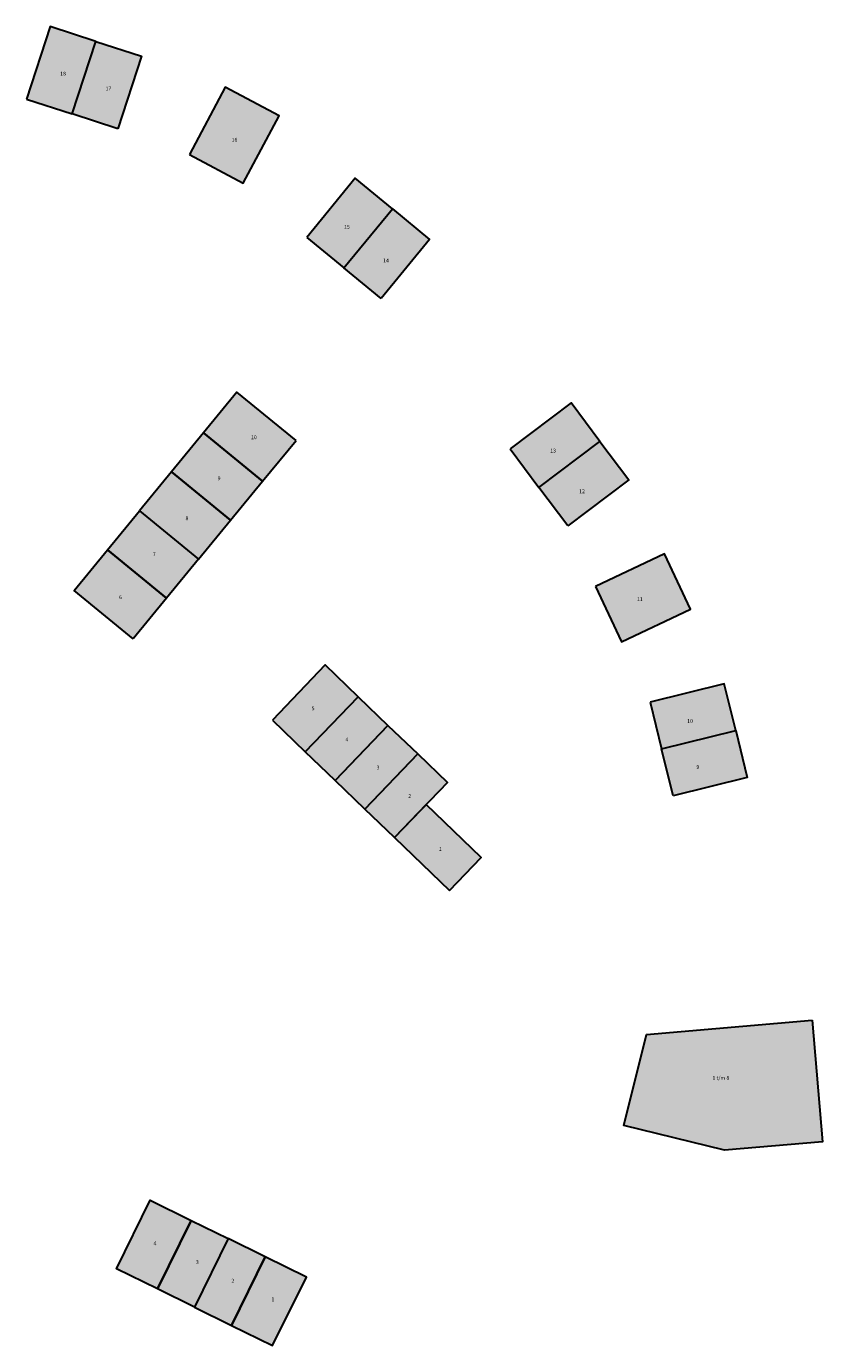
# Model space of a CAD drawing. Header units: metres. Extents: x 167440 to 167858, y 462545 to 462910.
# Tile 14 of 14: x 167754 to 167858, y 462670 to 462842. Entities that reach past the tile are written whole.
import ezdxf

# ---------------------------------------------------------------- set-up
doc = ezdxf.new("R2010")
doc.units = ezdxf.units.M
doc.header["$LTSCALE"] = 0.2
for name, color, linetype, lineweight in [('B-RO-OG-BEBOUWING_HUISNUMMER-T18', 10, 'Continuous', 18), ('B-RO-OG-BEBOUWING_WONINGBOUW-A', 254, 'Continuous', 18), ('B-RO-OG-BEBOUWING_WONINGBOUW-G', 5, 'Continuous', 18)]:
    doc.layers.add(name, color=color, linetype=linetype, lineweight=lineweight)
doc.styles.add('NLCS-ISO-M200-T25', font='NLCS-ISO.ttf', dxfattribs={"height": 0.5})

msp = doc.modelspace()

# ---------------------------------------------------------------- hatches: boundary and pattern name
at = {"layer": 'B-RO-OG-BEBOUWING_WONINGBOUW-A'}
h = msp.add_hatch(color=256, dxfattribs=at)
h.dxf.hatch_style = 1
h.paths.add_polyline_path([(167754.22, 462832.7), (167760.21, 462830.75), (167763.31, 462840.25), (167757.32, 462842.21)])
h = msp.add_hatch(color=256, dxfattribs=at)
h.dxf.hatch_style = 1
h.paths.add_polyline_path([(167766.2, 462828.79), (167760.21, 462830.75), (167763.31, 462840.25), (167769.3, 462838.3)])
h = msp.add_hatch(color=256, dxfattribs=at)
h.dxf.hatch_style = 1
h.paths.add_polyline_path([(167775.56, 462825.43), (167782.63, 462821.69), (167787.31, 462830.52), (167780.24, 462834.27)])
h = msp.add_hatch(color=256, dxfattribs=at)
h.dxf.hatch_style = 1
h.paths.add_polyline_path([(167790.94, 462814.6), (167795.81, 462810.6), (167802.16, 462818.33), (167797.29, 462822.33)])
h = msp.add_hatch(color=256, dxfattribs=at)
h.dxf.hatch_style = 1
h.paths.add_polyline_path([(167800.67, 462806.6), (167795.81, 462810.6), (167802.16, 462818.33), (167807.02, 462814.33)])
h = msp.add_hatch(color=256, dxfattribs=at)
h.dxf.hatch_style = 1
h.paths.add_polyline_path([(167789.53, 462788), (167781.8, 462794.34), (167777.42, 462789.01), (167785.15, 462782.67)])
h = msp.add_hatch(color=256, dxfattribs=at)
h.dxf.hatch_style = 1
h.paths.add_polyline_path([(167817.56, 462786.92), (167821.34, 462781.88), (167829.34, 462787.89), (167825.55, 462792.92)])
h = msp.add_hatch(color=256, dxfattribs=at)
h.dxf.hatch_style = 1
h.paths.add_polyline_path([(167773.23, 462783.91), (167780.96, 462777.57), (167785.15, 462782.67), (167777.42, 462789.01)])
h = msp.add_hatch(color=256, dxfattribs=at)
h.dxf.hatch_style = 1
h.paths.add_polyline_path([(167825.13, 462776.84), (167821.34, 462781.88), (167829.34, 462787.89), (167833.12, 462782.85)])
h = msp.add_hatch(color=256, dxfattribs=at)
h.dxf.hatch_style = 1
h.paths.add_polyline_path([(167769.04, 462778.81), (167776.77, 462772.47), (167780.96, 462777.57), (167773.23, 462783.91)])
h = msp.add_hatch(color=256, dxfattribs=at)
h.dxf.hatch_style = 1
h.paths.add_polyline_path([(167769.04, 462778.81), (167776.77, 462772.47), (167772.58, 462767.37), (167764.85, 462773.72)])
h = msp.add_hatch(color=256, dxfattribs=at)
h.dxf.hatch_style = 1
h.paths.add_polyline_path([(167768.2, 462762.04), (167760.47, 462768.38), (167764.85, 462773.72), (167772.58, 462767.37)])
h = msp.add_hatch(color=256, dxfattribs=at)
h.dxf.hatch_style = 1
h.paths.add_polyline_path([(167828.74, 462768.92), (167832.15, 462761.68), (167841.19, 462765.94), (167837.78, 462773.18)])
h = msp.add_hatch(color=256, dxfattribs=at)
h.dxf.hatch_style = 1
h.paths.add_polyline_path([(167786.43, 462751.42), (167790.75, 462747.26), (167797.68, 462754.47), (167793.35, 462758.63)])
h = msp.add_hatch(color=256, dxfattribs=at)
h.dxf.hatch_style = 1
h.paths.add_polyline_path([(167835.89, 462753.76), (167837.4, 462747.64), (167847.11, 462750.04), (167845.6, 462756.15)])
h = msp.add_hatch(color=256, dxfattribs=at)
h.dxf.hatch_style = 1
h.paths.add_polyline_path([(167794.65, 462743.52), (167790.75, 462747.26), (167797.68, 462754.47), (167801.57, 462750.73)])
h = msp.add_hatch(color=256, dxfattribs=at)
h.dxf.hatch_style = 1
h.paths.add_polyline_path([(167798.54, 462739.78), (167794.65, 462743.52), (167801.57, 462750.73), (167805.47, 462746.99)])
h = msp.add_hatch(color=256, dxfattribs=at)
h.dxf.hatch_style = 1
h.paths.add_polyline_path([(167838.91, 462741.52), (167837.4, 462747.64), (167847.11, 462750.04), (167848.62, 462743.92)])
h = msp.add_hatch(color=256, dxfattribs=at)
h.dxf.hatch_style = 1
h.paths.add_polyline_path([(167802.43, 462736.04), (167798.54, 462739.78), (167805.47, 462746.99), (167809.36, 462743.25)])
h = msp.add_hatch(color=256, dxfattribs=at)
h.dxf.hatch_style = 1
h.paths.add_polyline_path([(167809.64, 462729.11), (167813.8, 462733.44), (167806.59, 462740.36), (167802.43, 462736.04)])
h = msp.add_hatch(color=256, dxfattribs=at)
h.dxf.hatch_style = 1
h.paths.add_polyline_path([(167857.12, 462712.16), (167858.5, 462696.24), (167845.65, 462695.11), (167832.48, 462698.37), (167835.43, 462710.29)])
h = msp.add_hatch(color=256, dxfattribs=at)
h.dxf.hatch_style = 1
h.paths.add_polyline_path([(167771.4, 462676.97), (167766.01, 462679.61), (167770.43, 462688.59), (167775.81, 462685.94)])
h = msp.add_hatch(color=256, dxfattribs=at)
h.dxf.hatch_style = 1
h.paths.add_polyline_path([(167776.24, 462674.58), (167771.4, 462676.97), (167775.81, 462685.94), (167780.66, 462683.56)])
h = msp.add_hatch(color=256, dxfattribs=at)
h.dxf.hatch_style = 1
h.paths.add_polyline_path([(167776.24, 462674.58), (167781.09, 462672.2), (167785.5, 462681.17), (167780.66, 462683.56)])
h = msp.add_hatch(color=256, dxfattribs=at)
h.dxf.hatch_style = 1
h.paths.add_polyline_path([(167781.09, 462672.2), (167786.47, 462669.55), (167790.89, 462678.52), (167785.5, 462681.17)], flags=17)
h = msp.add_hatch(color=256, dxfattribs=at)
h.dxf.hatch_style = 1
h.paths.add_polyline_path([(167781.09, 462672.2), (167786.47, 462669.55), (167790.89, 462678.52), (167785.5, 462681.17)], flags=17)

# ---------------------------------------------------------------- linework, layer by layer
at = {"layer": 'B-RO-OG-BEBOUWING_WONINGBOUW-G', "lineweight": 30}
for points in [[(167754.22, 462832.7), (167760.21, 462830.75), (167763.31, 462840.25), (167757.32, 462842.21)], [(167766.2, 462828.79), (167760.21, 462830.75), (167763.31, 462840.25), (167769.3, 462838.3)], [(167775.56, 462825.43), (167782.63, 462821.69), (167787.31, 462830.52), (167780.24, 462834.27)], [(167790.94, 462814.6), (167795.81, 462810.6), (167802.16, 462818.33), (167797.29, 462822.33)], [(167800.67, 462806.6), (167795.81, 462810.6), (167802.16, 462818.33), (167807.02, 462814.33)], [(167789.53, 462788), (167781.8, 462794.34), (167777.42, 462789.01), (167785.15, 462782.67)], [(167817.56, 462786.92), (167821.34, 462781.88), (167829.34, 462787.89), (167825.55, 462792.92)], [(167773.23, 462783.91), (167780.96, 462777.57), (167785.15, 462782.67), (167777.42, 462789.01)], [(167825.13, 462776.84), (167821.34, 462781.88), (167829.34, 462787.89), (167833.12, 462782.85)], [(167769.04, 462778.81), (167776.77, 462772.47), (167780.96, 462777.57), (167773.23, 462783.91)], [(167769.04, 462778.81), (167776.77, 462772.47), (167772.58, 462767.37), (167764.85, 462773.72)], [(167768.2, 462762.04), (167760.47, 462768.38), (167764.85, 462773.72), (167772.58, 462767.37)], [(167828.74, 462768.92), (167832.15, 462761.68), (167841.19, 462765.94), (167837.78, 462773.18)], [(167786.43, 462751.42), (167790.75, 462747.26), (167797.68, 462754.47), (167793.35, 462758.63)], [(167835.89, 462753.76), (167837.4, 462747.64), (167847.11, 462750.04), (167845.6, 462756.15)], [(167794.65, 462743.52), (167790.75, 462747.26), (167797.68, 462754.47), (167801.57, 462750.73)], [(167798.54, 462739.78), (167794.65, 462743.52), (167801.57, 462750.73), (167805.47, 462746.99)], [(167838.91, 462741.52), (167837.4, 462747.64), (167847.11, 462750.04), (167848.62, 462743.92)], [(167802.43, 462736.04), (167798.54, 462739.78), (167805.47, 462746.99), (167809.36, 462743.25)], [(167809.64, 462729.11), (167813.8, 462733.44), (167806.59, 462740.36), (167802.43, 462736.04)], [(167857.12, 462712.16), (167858.5, 462696.24), (167845.65, 462695.11), (167832.48, 462698.37), (167835.43, 462710.29)], [(167771.4, 462676.97), (167766.01, 462679.61), (167770.43, 462688.59), (167775.81, 462685.94)], [(167776.24, 462674.58), (167771.4, 462676.97), (167775.81, 462685.94), (167780.66, 462683.56)], [(167776.24, 462674.58), (167781.09, 462672.2), (167785.5, 462681.17), (167780.66, 462683.56)], [(167781.09, 462672.2), (167786.47, 462669.55), (167790.89, 462678.52), (167785.5, 462681.17)], [(167781.09, 462672.2), (167786.47, 462669.55), (167790.89, 462678.52), (167785.5, 462681.17)]]:
    msp.add_lwpolyline(points, close=True, dxfattribs=at)

# ---------------------------------------------------------------- texts
at = {"layer": 'B-RO-OG-BEBOUWING_HUISNUMMER-T18', "char_height": 0.5, "attachment_point": 1, "style": 'NLCS-ISO-M200-T25'}
for s, insert in [('18', (167758.64, 462836.27)), ('17', (167764.59, 462834.32)), ('16', (167781.09, 462827.62)), ('15', (167795.81, 462816.22)), ('14', (167800.94, 462811.83)), ('10', (167783.63, 462788.68)), ('13', (167822.82, 462786.94)), ('9', (167779.27, 462783.31)), ('12', (167826.6, 462781.61)), ('8', (167775.06, 462778.08)), ('7', (167770.77, 462773.39)), ('6', (167766.35, 462767.75)), ('11', (167834.18, 462767.51)), ('5', (167791.58, 462753.21)), ('10', (167840.75, 462751.55)), ('4', (167796, 462749.13)), ('3', (167800.08, 462745.46)), ('9', (167841.97, 462745.53)), ('2', (167804.23, 462741.73)), ('1', (167808.24, 462734.8)), ('1 t/m 8', (167844.06, 462704.85)), ('4', (167770.86, 462683.18)), ('3', (167776.42, 462680.74)), ('2', (167781.08, 462678.3)), ('1', (167786.31, 462675.86))]:
    msp.add_mtext_dynamic_manual_height_columns(s, width=3.7788, gutter_width=2.5, heights=[0], dxfattribs=dict(at, insert=insert))

doc.saveas('drawing.dxf')
